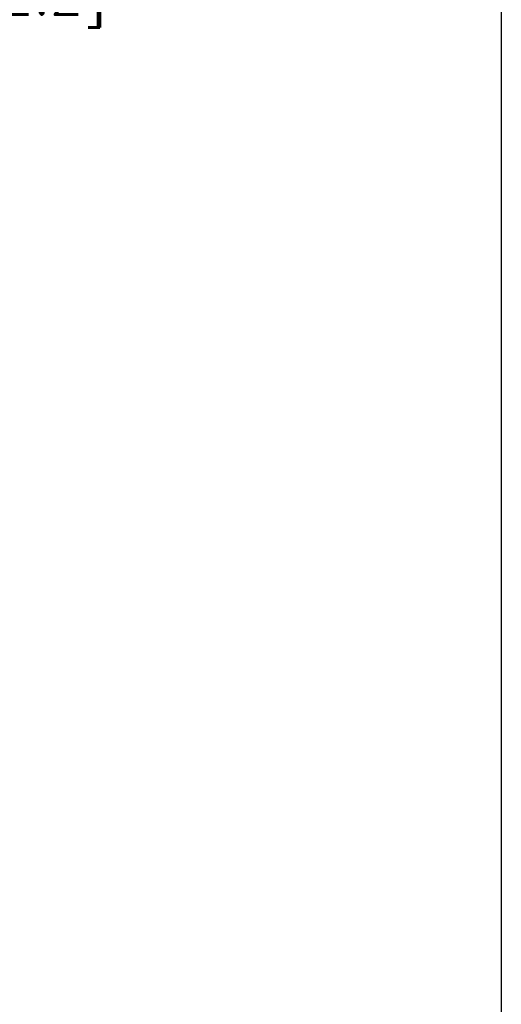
# Model space of a CAD drawing. Extents: x 897.4 to 908.4, y -8.5 to -0.5.
# Tile 9 of 10: x 906.9 to 908.4, y -5.7 to -2.5. Entities that reach past the tile are written whole.
import ezdxf

# ---------------------------------------------------------------- set-up
doc = ezdxf.new("R2010")
doc.units = 0
doc.header["$LTSCALE"] = 0.25
doc.header["$MEASUREMENT"] = 0
doc.layers.get('DEFPOINTS').update_dxf_attribs({"linetype": 'CONTINUOUS'})
doc.layers.add('dim', color=140, linetype='CONTINUOUS')
doc.layers.add('dim @ 1', color=140, linetype='CONTINUOUS')
doc.styles.get("Standard").update_dxf_attribs({"font": 'romans.shx'})
doc.dimstyles.get("Standard").update_dxf_attribs({"dimtxt": 0.125, "dimasz": 0.1, "dimexe": 0.0625, "dimexo": 0.0625, "dimgap": 0.0625, "dimtad": 0, "dimtih": 1, "dimtoh": 1, "dimzin": 0, "dimdsep": 46, "dimtxsty": 'Standard', "dimcen": 0, "dimadec": 0, "dimazin": 0, "dimtfac": 1, "dimtofl": 0, "dimtmove": 0, "dimatfit": 3, "dimfxl": 0, "dimtolj": 1, "dimtzin": 0, "dimarcsym": 0})

# ---------------------------------------------------------------- blocks, each defined once
blk = doc.blocks.new('*D4')
at = {"layer": 'DEFPOINTS', "color": 0}
for p in [(905.7398, -2.8396), (904.6293, -4.0735)]:
    blk.add_point(p, dxfattribs=at)
at = {"layer": 'dim', "color": 0, "lineweight": -2}
for p, q in [((906.2137, -2.313), (905.8067, -2.7653)), ((906.3137, -2.313), (906.2137, -2.313))]:
    blk.add_line(p, q, dxfattribs=at)
at = {"layer": 'dim', "color": 0}
blk.add_solid([(905.7943, -2.7541), (905.8191, -2.7764), (905.7398, -2.8396)], dxfattribs=at)
at = {"layer": 'dim', "color": 0, "insert": (906.772, -2.313), "char_height": 0.125, "attachment_point": 5}
blk.add_mtext('\\A1;∅1.66\\P [∅42.2]', dxfattribs=at)

msp = doc.modelspace()

# ---------------------------------------------------------------- linework, layer by layer
at = {"layer": 'DEFPOINTS'}
msp.add_line((908.4093, -0.5339), (908.4093, -8.5339), dxfattribs=at)

# ---------------------------------------------------------------- dimensions: what is measured, and where the dimension line sits
at = {"layer": 'dim @ 1'}
dim = msp.add_diameter_dim_2p(p1=(904.6293, -4.0735), p2=(905.7398, -2.8396), dimstyle='Standard', override={"dimscale": 1, "dimpost": '\\X', "dimtix": 0, "dimtofl": 0, "dimtmove": 0, "dimatfit": 3}, dxfattribs=at)
dim.commit()
dim.dimension.update_dxf_attribs({"geometry": '*D4', "text_midpoint": (906.772, -2.313), "dimtype": 131})

doc.saveas('drawing.dxf')
